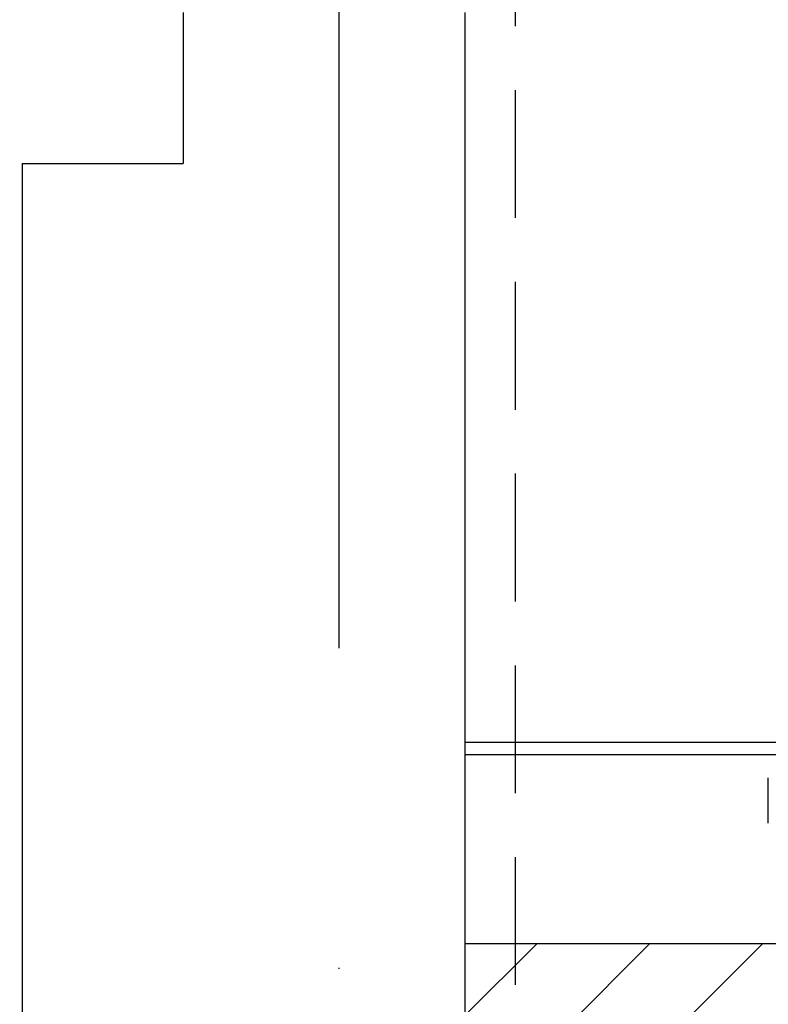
# Model space of a CAD drawing. Header units: millimetres. Extents: x 28600 to 181045, y -399112 to -163690.
# Tile 117 of 256: x 60780 to 60855, y -197729 to -197631. Entities that reach past the tile are written whole.
import ezdxf

# ---------------------------------------------------------------- set-up
doc = ezdxf.new("R2010")
doc.units = ezdxf.units.MM
doc.linetypes.add('DASHDOT', pattern=[25.4, 12.7, -6.35, 0, -6.35])
doc.linetypes.add('HIDDEN', pattern=[9.525, 6.35, -3.175])
doc.layers.get('0').update_dxf_attribs({"color": 8})
for name, color, linetype in [('!! 0_ Istn-sciany', 8, 'Continuous'), ('!! 0_ Istn-widok', 8, 'Continuous'), ('!! 0_Istn-cienka', 8, 'Continuous'), ('!! 1_hatch projektowane ściany', 8, 'Continuous'), ('!! 1_PROJ Sciany', 8, 'Continuous'), ('!! 1_zabudowa GK', 8, 'Continuous'), ('0-osie-liniA', 8, 'DASHDOT')]:
    doc.layers.add(name, color=color, linetype=linetype)
doc.layers.add('!!_@ wypos sanit nd', color=8, linetype='Continuous', plot=False)

# ---------------------------------------------------------------- blocks, each defined once
blk = doc.blocks.new('A$C4ebe9e89')
blk.add_lwpolyline([(0.20099, 0.05547), (0.20099, 0.01048)])

msp = doc.modelspace()

# ---------------------------------------------------------------- hatches: boundary and pattern name
at = {"layer": '!! 1_hatch projektowane ściany'}
h = msp.add_hatch(dxfattribs=at)
h.set_pattern_fill('ANSI31', color=256, scale=2.5)
h.set_pattern_definition([(45, (0, -1.54), (-5.61266008, 5.61266008), [])])
h.paths.add_polyline_path([(60824.56735, -197734.62813), (61135.43682, -197734.62813), (61135.43682, -197722.62813), (60824.56735, -197722.62813)])

# ---------------------------------------------------------------- linework, layer by layer
at = {"layer": '!! 0_ Istn-sciany'}
for points in [[(60796.56735, -197630.12813), (60796.56735, -197645.12813)], [(60824.56735, -197630.12813), (60824.56735, -197667.12813)], [(60824.56735, -197630.12813), (60824.56735, -198096.12813)], [(60780.56735, -197645.12813), (60780.56735, -197990.12813)], [(60780.56735, -197645.12813), (60780.56735, -198096.12813)], [(60780.56735, -197645.12813), (60796.56735, -197645.12813)], [(60824.56735, -197682.12813), (60824.56735, -197718.12813)]]:
    msp.add_lwpolyline(points, dxfattribs=at)
at = {"layer": '!! 0_ Istn-sciany', "linetype": 'HIDDEN', "ltscale": 2}
msp.add_lwpolyline([(60495.56735, -197645.12813), (60780.56735, -197645.12813)], dxfattribs=at)
at = {"layer": '!! 0_ Istn-widok'}
msp.add_lwpolyline([(60824.56735, -197667.12813), (60824.56735, -197682.12813)], dxfattribs=at)
at = {"layer": '!! 0_Istn-cienka', "linetype": 'HIDDEN', "ltscale": 2}
msp.add_lwpolyline([(60829.56735, -197371.12813), (60829.56735, -197941.12813)], dxfattribs=at)
at = {"layer": '!! 1_hatch projektowane ściany'}
msp.add_lwpolyline([(60824.56735, -197734.62813), (61135.43682, -197734.62813), (61135.43682, -197722.62813), (60824.56735, -197722.62813)], close=True, dxfattribs=at)
at = {"layer": '!! 1_PROJ Sciany'}
msp.add_lwpolyline([(61135.43682, -197722.62813), (60824.56735, -197722.62813)], dxfattribs=at)
at = {"layer": '!! 1_zabudowa GK'}
for points in [[(61135.43682, -197702.62813), (60824.56735, -197702.62813)], [(61135.43682, -197703.87813), (60824.56735, -197703.87813)]]:
    msp.add_lwpolyline(points, dxfattribs=at)
at = {"layer": '0-osie-liniA', "ltscale": 5}
msp.add_lwpolyline([(60812.06735, -199599.773), (60812.06735, -193580.95023)], dxfattribs=at)

# ---------------------------------------------------------------- block references
at = {"layer": '!!_@ wypos sanit nd', "xscale": 100, "yscale": 100, "zscale": 100, "rotation": 180}
msp.add_blockref('A$C4ebe9e89', (60874.83287, -197705.10202), dxfattribs=at)

doc.saveas('drawing.dxf')
